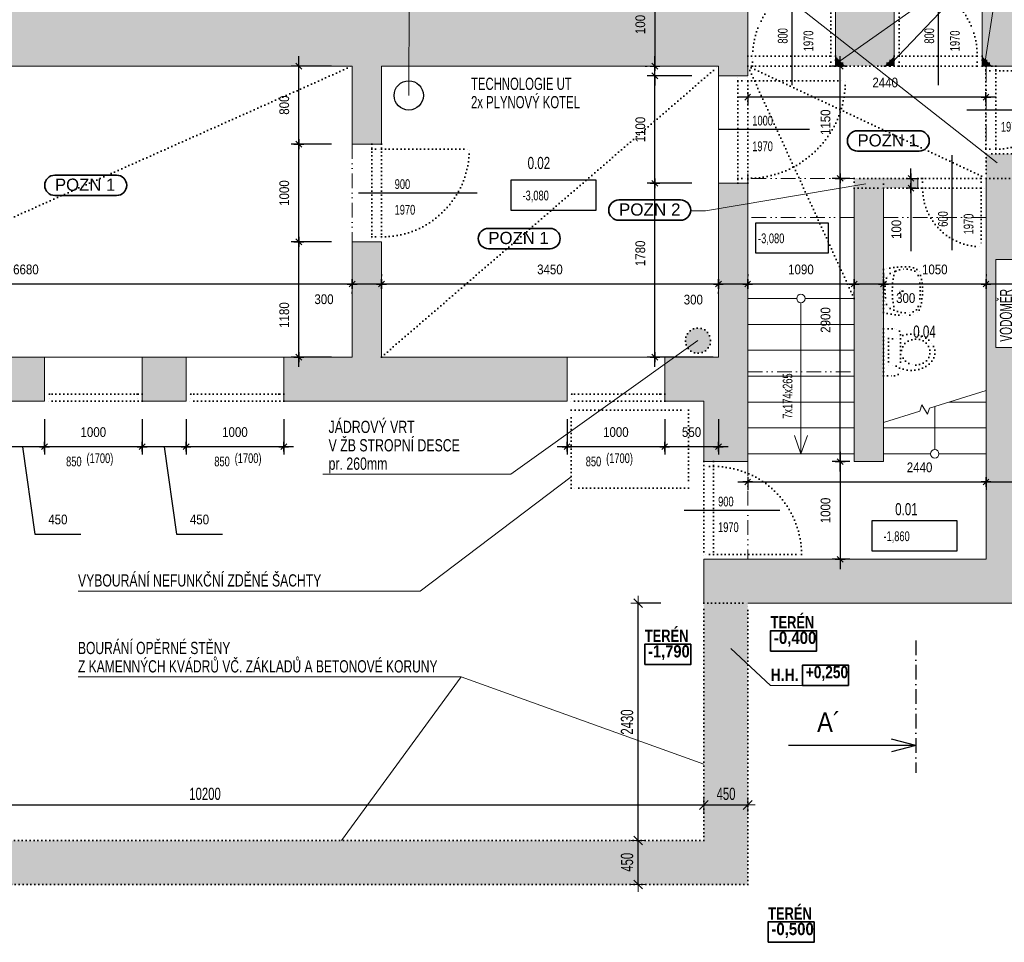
# Model space of a CAD drawing. Header units: millimetres. Extents: x -17938 to 23607, y -64074 to -44432.
# Tile 2 of 6: x -8232 to 1849, y -63138 to -53692. Entities that reach past the tile are written whole.
import ezdxf

# ---------------------------------------------------------------- set-up
doc = ezdxf.new("R2010")
doc.units = ezdxf.units.MM
doc.header["$PDMODE"] = 65
for name, pattern in [('Cerchovana_1', [250, 150, -50, 0, -50]), ('JIS_08_37', [50, 0, -50]), ('JIS_09_15', [300, 150, -50, 0, -50, 0, -50]), ('Teckovana 0.5x_2', [40, 0, -40])]:
    doc.linetypes.add(name, pattern=pattern)
for name, color, linetype, lineweight in [('XR$1$FILING_1', 7, 'Continuous', 25), ('XR$2$1.PP - STÁVAJÍCÍ STAV_1', 7, 'Continuous', 25), ('XR$3$KOTY_1', 7, 'Continuous', 25), ('XR$4$1.PP - BOURÁNÍ_1', 7, 'Continuous', 25)]:
    doc.layers.add(name, color=color, linetype=linetype, lineweight=lineweight)
doc.styles.add('ARIAL', font='ARIAL.TTF')
doc.styles.add('ARIALNARROW', font='ARIALN.TTF')
doc.dimstyles.new('DIMSTYLE_3', dxfattribs={"dimtxt": 125, "dimasz": 150, "dimexe": 0, "dimexo": 0, "dimgap": 62.5, "dimtad": 2, "dimdec": 0, "dimrnd": 5, "dimzin": 12, "dimdsep": 46, "dimtxsty": 'ARIALNARROW', "dimblk1": 'ALL_ML_STRICH', "dimblk2": 'ALL_ML_STRICH', "dimsah": 1, "dimcen": 0, "dimclrd": 6, "dimclre": 6, "dimclrt": 6, "dimadec": 0, "dimazin": 0, "dimtfac": 1, "dimtdec": 0, "dimtix": 1, "dimtmove": 2, "dimatfit": 3, "dimfxl": 0, "dimtzin": 0, "dimlwd": 0, "dimlwe": 18, "dimarcsym": 0})

# ---------------------------------------------------------------- blocks, each defined once
blk = doc.blocks.new('NSY140')
at = {"color": 0, "linetype": 'ByBlock', "lineweight": -2}
for p, q in [((-25, 0), (25, 0)), ((-15, -15), (15, 15)), ((0, -25), (0, 25))]:
    blk.add_line(p, q, dxfattribs=at)
blk = doc.blocks.new('ALL_ML_STRICH')
at = {"color": 0, "linetype": 'ByBlock', "lineweight": -2}
for p, q in [((-1, 0), (0.5, 0)), ((-0.3, -0.3), (0.3, 0.3)), ((0, -0.5), (0, 0.5))]:
    blk.add_line(p, q, dxfattribs=at)
blk = doc.blocks.new('*D11')
at = {"layer": 'DEFPOINTS', "color": 6, "linetype": 'Continuous', "lineweight": 18}
for p in [(-11428, -61732), (-11428, -62097), (-1228, -62097)]:
    blk.add_point(p, dxfattribs=at)
at = {"layer": 'XR$4$1.PP - BOURÁNÍ_1', "color": 6, "linetype": 'Continuous', "lineweight": -2}
for p, q in [((-11428, -61911), (-11428, -61732)), ((-11428, -61732), (-1228, -61732)), ((-1228, -61732), (-1228, -61732))]:
    blk.add_line(p, q, dxfattribs=at)
at = {"layer": 'XR$4$1.PP - BOURÁNÍ_1', "color": 6, "linetype": 'Continuous', "lineweight": 18, "xscale": 150, "yscale": 150, "zscale": 150, "rotation": 180}
blk.add_blockref('ALL_ML_STRICH', (-11428, -61732), dxfattribs=at)
at = {"layer": 'XR$4$1.PP - BOURÁNÍ_1', "color": 6, "linetype": 'Continuous', "lineweight": 18, "xscale": 150, "yscale": 150, "zscale": 150}
blk.add_blockref('ALL_ML_STRICH', (-1228, -61732), dxfattribs=at)
at = {"layer": 'XR$4$1.PP - BOURÁNÍ_1', "color": 6, "linetype": 'Continuous', "lineweight": 18, "insert": (-6334, -61619), "char_height": 125, "width": 507.14, "attachment_point": 5, "style": 'ARIALNARROW'}
blk.add_mtext('\\W0.81;\\A1;{10200}', dxfattribs=at)
blk = doc.blocks.new('*D12')
at = {"layer": 'DEFPOINTS', "color": 6, "linetype": 'Continuous', "lineweight": 18}
for p in [(-1228, -61732), (-778, -61715), (-1228, -62097)]:
    blk.add_point(p, dxfattribs=at)
at = {"layer": 'XR$4$1.PP - BOURÁNÍ_1', "color": 6, "linetype": 'Continuous', "lineweight": -2}
for p, q in [((-1228, -61732), (-1228, -61732)), ((-1228, -61732), (-778, -61732)), ((-778, -61732), (-778, -61732))]:
    blk.add_line(p, q, dxfattribs=at)
at = {"layer": 'XR$4$1.PP - BOURÁNÍ_1', "color": 6, "linetype": 'Continuous', "lineweight": 18, "xscale": 150, "yscale": 150, "zscale": 150, "rotation": 180}
blk.add_blockref('ALL_ML_STRICH', (-1228, -61732), dxfattribs=at)
at = {"layer": 'XR$4$1.PP - BOURÁNÍ_1', "color": 6, "linetype": 'Continuous', "lineweight": 18, "xscale": 150, "yscale": 150, "zscale": 150}
blk.add_blockref('ALL_ML_STRICH', (-778, -61732), dxfattribs=at)
at = {"layer": 'XR$4$1.PP - BOURÁNÍ_1', "color": 6, "linetype": 'Continuous', "lineweight": 18, "insert": (-1000, -61619), "char_height": 125, "width": 304.29, "attachment_point": 5, "style": 'ARIALNARROW'}
blk.add_mtext('\\W0.81;\\A1;{450}', dxfattribs=at)
blk = doc.blocks.new('*D13')
at = {"layer": 'DEFPOINTS', "color": 6, "linetype": 'Continuous', "lineweight": 18}
for p in [(-1228, -62097), (-1900, -62547), (-778, -62547)]:
    blk.add_point(p, dxfattribs=at)
at = {"layer": 'XR$4$1.PP - BOURÁNÍ_1', "color": 6, "linetype": 'Continuous', "lineweight": -2}
for p, q in [((-1900, -62097), (-1900, -62097)), ((-1900, -62547), (-1900, -62097)), ((-1900, -62547), (-1900, -62547))]:
    blk.add_line(p, q, dxfattribs=at)
at = {"layer": 'XR$4$1.PP - BOURÁNÍ_1', "color": 6, "linetype": 'Continuous', "lineweight": 18, "xscale": 150, "yscale": 150, "zscale": 150}
for p, rotation in [((-1900, -62097), 90), ((-1900, -62547), 270)]:
    blk.add_blockref('ALL_ML_STRICH', p, dxfattribs=dict(at, rotation=rotation))
at = {"layer": 'XR$4$1.PP - BOURÁNÍ_1', "color": 6, "linetype": 'Continuous', "lineweight": 18, "insert": (-2013, -62319), "char_height": 125, "width": 304.29, "attachment_point": 5, "rotation": 90, "style": 'ARIALNARROW'}
blk.add_mtext('\\W0.81;\\A1;{450}', dxfattribs=at)
blk = doc.blocks.new('*D14')
at = {"layer": 'DEFPOINTS', "color": 6, "linetype": 'Continuous', "lineweight": 18}
for p in [(-1228, -59667), (-1900, -62097), (-1228, -62097)]:
    blk.add_point(p, dxfattribs=at)
at = {"layer": 'XR$4$1.PP - BOURÁNÍ_1', "color": 6, "linetype": 'Continuous', "lineweight": -2}
for p, q in [((-1669, -59667), (-1900, -59667)), ((-1900, -62097), (-1900, -59667)), ((-1900, -62097), (-1900, -62097))]:
    blk.add_line(p, q, dxfattribs=at)
at = {"layer": 'XR$4$1.PP - BOURÁNÍ_1', "color": 6, "linetype": 'Continuous', "lineweight": 18, "xscale": 150, "yscale": 150, "zscale": 150}
for p, rotation in [((-1900, -59667), 90), ((-1900, -62097), 270)]:
    blk.add_blockref('ALL_ML_STRICH', p, dxfattribs=dict(at, rotation=rotation))
at = {"layer": 'XR$4$1.PP - BOURÁNÍ_1', "color": 6, "linetype": 'Continuous', "lineweight": 18, "insert": (-2013, -60883), "char_height": 125, "width": 405.71, "attachment_point": 5, "rotation": 90, "style": 'ARIALNARROW'}
blk.add_mtext('\\W0.81;\\A1;{2430}', dxfattribs=at)

msp = doc.modelspace()

# ---------------------------------------------------------------- hatches: boundary and pattern name
at = {"layer": 'XR$1$FILING_1', "linetype": 'Continuous', "lineweight": 50}
msp.add_hatch(color=254, dxfattribs=at).paths.add_polyline_path([(-2052.8, -47606.7), (-2022.8, -47606.7), (-2022.8, -47156.7), (-2875.1, -47156.7), (-2875.1, -47606.7), (-2652.8, -47606.7), (-2652.8, -53566.7), (-11507.8, -53566.7), (-11507.8, -53172.2), (-11957.8, -53172.2), (-11957.8, -57146.7), (-12335.6, -57146.7), (-12335.6, -57596.7), (-10877.8, -57596.7), (-10877.8, -57146.7), (-11507.8, -57146.7), (-11507.8, -54166.7), (-4827.8, -54166.7), (-4827.8, -54966.7), (-4527.8, -54966.7), (-4527.8, -54166.7), (-1077.8, -54166.7), (-1077.8, -54266.7), (-777.8, -54266.7), (-777.8, -53566.7), (-1357.8, -53566.7), (-1357.8, -52966.7), (-2052.8, -52966.7)])
at = {"layer": 'XR$1$FILING_1', "linetype": 'Teckovana 0.5x_2', "lineweight": 50}
for points in [[(2132.2, -53716.7), (3032.2, -53716.7), (3032.2, -54166.7), (8352.2, -54166.7), (8352.2, -57146.7), (8052.2, -57146.7), (8052.2, -57596.7), (9169, -57596.7), (9169, -57146.7), (8802.2, -57146.7), (8802.2, -54166.7), (9090.1, -54166.7), (9090.1, -53566.7), (6577.2, -53566.7), (6577.2, -47606.7), (6825.4, -47606.7), (6825.4, -47156.7), (5377.2, -47156.7), (5377.2, -47606.7), (5977.2, -47606.7), (5977.2, -53566.7), (1622.2, -53566.7), (1622.2, -54066.7), (1722.2, -54166.7), (2132.2, -54166.7)], [(122.2, -53566.7), (122.2, -54066.7), (222.2, -54166.7), (622.2, -54166.7), (722.2, -54066.7), (722.2, -53566.7)], [(3851.6, -59666.7), (3851.6, -59216.7), (1962.2, -59216.7), (1962.2, -57046.7), (1762.2, -57046.7), (1762.2, -56146.7), (1962.2, -56146.7), (1962.2, -55316.7), (1662.2, -55316.7), (1662.2, -59216.7), (-1227.8, -59216.7), (-1227.8, -59666.7)], [(-1077.8, -55366.7), (-1077.8, -57146.7), (-1627.8, -57146.7), (-1627.8, -57596.7), (-1227.8, -57596.7), (-1227.8, -58216.7), (-777.8, -58216.7), (-777.8, -55366.7)], [(-4527.8, -55966.7), (-4827.8, -55966.7), (-4827.8, -57146.7), (-5527.8, -57146.7), (-5527.8, -57596.7), (-3077.8, -57596.7), (-3077.8, -57146.7), (-4527.8, -57146.7)], [(-8427.8, -57596.7), (-7977.8, -57596.7), (-7977.8, -57146.7), (-8427.8, -57146.7)], [(-6977.8, -57596.7), (-6527.8, -57596.7), (-6527.8, -57146.7), (-6977.8, -57146.7)], [(-3077.8, -57596.7), (-2627.8, -57596.7), (-2627.8, -57146.7), (-3077.8, -57146.7)]]:
    msp.add_hatch(color=254, dxfattribs=at).paths.add_polyline_path(points)
at = {"layer": 'XR$1$FILING_1', "linetype": 'JIS_08_37', "lineweight": 50}
msp.add_hatch(color=254, dxfattribs=at).paths.add_polyline_path([(612.2, -58216.7), (612.2, -55416.7), (312.2, -55416.7), (312.2, -58216.7)])
at = {"layer": 'XR$4$1.PP - BOURÁNÍ_1', "linetype": 'Continuous', "lineweight": 35}
for points in [[(122.2, -54066.7), (122.2, -54166.7), (222.2, -54166.7)], [(622.2, -54166.7), (722.2, -54166.7), (722.2, -54066.7)], [(1722.2, -54166.7), (1622.2, -54066.7), (1622.2, -54166.7)], [(1662.2, -55066.7), (1662.2, -55316.7), (1962.2, -55316.7), (1962.2, -55066.7)], [(312.2, -55416.7), (612.2, -55416.7), (612.2, -55316.7), (312.2, -55316.7)], [(962.2, -55316.7), (612.2, -55316.7), (612.2, -55416.7), (962.2, -55416.7)], [(-1204, -56878.8), (-1222.5, -56865.9), (-1242.9, -56856.4), (-1264.7, -56850.6), (-1287.1, -56848.6), (-1309.6, -56850.6), (-1331.4, -56856.4), (-1351.8, -56865.9), (-1370.2, -56878.8), (-1386.2, -56894.8), (-1399.1, -56913.2), (-1408.6, -56933.7), (-1414.5, -56955.4), (-1416.4, -56977.9), (-1414.5, -57000.3), (-1408.6, -57022.1), (-1399.1, -57042.5), (-1386.2, -57061), (-1370.2, -57076.9), (-1351.8, -57089.8), (-1331.4, -57099.4), (-1309.6, -57105.2), (-1287.1, -57107.2), (-1264.7, -57105.2), (-1242.9, -57099.4), (-1222.5, -57089.8), (-1204, -57076.9), (-1188.1, -57061), (-1175.2, -57042.5), (-1165.6, -57022.1), (-1159.8, -57000.3), (-1157.8, -56977.9), (-1159.8, -56955.4), (-1165.6, -56933.7), (-1175.2, -56913.2), (-1188.1, -56894.8)]]:
    msp.add_hatch(color=2, dxfattribs=at).paths.add_polyline_path(points)
at = {"layer": 'XR$4$1.PP - BOURÁNÍ_1', "linetype": 'Teckovana 0.5x_2', "lineweight": 50}
msp.add_hatch(color=2, dxfattribs=at).paths.add_polyline_path([(-1227.8, -62096.7), (-11427.8, -62096.7), (-11427.8, -62546.7), (-777.8, -62546.7), (-777.8, -59666.7), (-1227.8, -59666.7)])

# ---------------------------------------------------------------- linework, layer by layer
at = {"layer": 'XR$2$1.PP - STÁVAJÍCÍ STAV_1', "color": 7, "linetype": 'Teckovana 0.5x_2', "lineweight": 35}
for p, q in [((72.2, -54066.7), (72.2, -53266.7)), ((772.2, -54066.7), (772.2, -53266.7)), ((-777.8, -54066.7), (122.2, -54066.7)), ((-727.8, -54166.7), (-727.8, -54066.7)), ((72.2, -54166.7), (72.2, -54066.7)), ((722.2, -54066.7), (1622.2, -54066.7)), ((772.2, -54166.7), (772.2, -54066.7)), ((1572.2, -54166.7), (1572.2, -54066.7)), ((-777.8, -54166.7), (122.2, -54166.7)), ((72.2, -54166.7), (722.2, -54166.7)), ((722.2, -54166.7), (1622.2, -54166.7)), ((-877.8, -55366.7), (-877.8, -54266.7)), ((-877.8, -54316.7), (-777.8, -54316.7)), ((-777.8, -55366.7), (-777.8, -54266.7)), ((-777.8, -54316.7), (222.2, -54316.7)), ((-4627.8, -54966.7), (-4627.8, -55966.7)), ((-4627.8, -55016.7), (-4527.8, -55016.7)), ((-4527.8, -54966.7), (-4527.8, -55966.7)), ((-4527.8, -55016.7), (-3627.8, -55016.7)), ((-877.8, -55316.7), (-777.8, -55316.7)), ((612.2, -55316.7), (962.2, -55316.7)), ((962.2, -55316.7), (1662.2, -55316.7)), ((1012.2, -55316.7), (1012.2, -55416.7)), ((1612.2, -55316.7), (1612.2, -55416.7)), ((612.2, -55416.7), (962.2, -55416.7)), ((962.2, -55416.7), (1662.2, -55416.7)), ((1612.2, -55416.7), (1612.2, -56016.7)), ((-4627.8, -55916.7), (-4527.8, -55916.7)), ((612.2, -56249.1), (612.2, -56690.9)), ((679.3, -56648.7), (681.3, -56649.8)), ((879.9, -56694), (914.5, -56683.8)), ((612.2, -56857.3), (612.2, -57338.8)), ((699.7, -56857.3), (612.2, -56857.3)), ((664.4, -56955), (664.4, -57237.8)), ((726, -56857.3), (699.7, -56857.3)), ((787.3, -56918.6), (787.3, -57278.3)), ((612.2, -57338.8), (726.4, -57338.8))]:
    msp.add_line(p, q, dxfattribs=at)
at = {"layer": 'XR$2$1.PP - STÁVAJÍCÍ STAV_1', "color": 250, "linetype": 'Continuous', "lineweight": 18}
for p, q in [((-777.8, -54166.7), (-777.8, -53566.7)), ((122.2, -54166.7), (122.2, -53566.7)), ((722.2, -54166.7), (722.2, -53566.7)), ((1622.2, -54166.7), (1622.2, -53566.7)), ((-11507.8, -54166.7), (-4827.8, -54166.7)), ((-4827.8, -54966.7), (-4827.8, -54166.7)), ((-4527.8, -54166.7), (-1077.8, -54166.7)), ((-4527.8, -54966.7), (-4527.8, -54166.7)), ((-1077.8, -54266.7), (-1077.8, -54166.7)), ((-777.8, -54266.7), (-777.8, -54166.7)), ((1622.2, -54166.7), (2132.2, -54166.7)), ((-1077.8, -54266.7), (-777.8, -54266.7)), ((-4827.8, -54966.7), (-4527.8, -54966.7)), ((-1077.8, -57146.7), (-1077.8, -55266.7)), ((-777.8, -57146.7), (-777.8, -55266.7)), ((962.2, -55316.7), (962.2, -55416.7)), ((1662.2, -59216.7), (1662.2, -55316.7)), ((-1077.8, -55366.7), (-777.8, -55366.7)), ((312.2, -55416.7), (312.2, -58216.7)), ((612.2, -55416.7), (612.2, -58216.7)), ((-4827.8, -57146.7), (-4827.8, -55966.7)), ((-4827.8, -55966.7), (-4527.8, -55966.7)), ((-4527.8, -57146.7), (-4527.8, -55966.7)), ((1762.2, -57046.7), (1762.2, -56146.7)), ((1762.2, -56146.7), (1962.2, -56146.7)), ((1962.2, -57046.7), (1762.2, -57046.7)), ((-8427.8, -57146.7), (-7977.8, -57146.7)), ((-7977.8, -57146.7), (-7977.8, -57596.7)), ((-6977.8, -57146.7), (-6977.8, -57596.7)), ((-6977.8, -57146.7), (-6527.8, -57146.7)), ((-6527.8, -57146.7), (-6527.8, -57596.7)), ((-5527.8, -57146.7), (-5527.8, -57596.7)), ((-5527.8, -57146.7), (-4827.8, -57146.7)), ((-4527.8, -57146.7), (-3077.8, -57146.7)), ((-3077.8, -57146.7), (-2627.8, -57146.7)), ((-2627.8, -57596.7), (-2627.8, -57146.7)), ((-1627.8, -57596.7), (-1627.8, -57146.7)), ((-1627.8, -57146.7), (-1077.8, -57146.7)), ((-777.8, -58216.7), (-777.8, -57146.7)), ((-8427.8, -57596.7), (-7977.8, -57596.7)), ((-6977.8, -57596.7), (-6527.8, -57596.7)), ((-5527.8, -57596.7), (-3077.8, -57596.7)), ((-3077.8, -57596.7), (-2627.8, -57596.7)), ((-1627.8, -57596.7), (-1227.8, -57596.7)), ((-1227.8, -58216.7), (-1227.8, -57596.7)), ((-777.8, -58216.7), (-1227.8, -58216.7)), ((312.2, -58216.7), (612.2, -58216.7)), ((-1227.8, -59666.7), (-1227.8, -59216.7)), ((-777.8, -59216.7), (-1227.8, -59216.7)), ((-777.8, -59216.7), (1662.2, -59216.7)), ((-777.8, -59666.7), (3851.6, -59666.7))]:
    msp.add_line(p, q, dxfattribs=at)
at = {"layer": 'XR$2$1.PP - STÁVAJÍCÍ STAV_1', "color": 250, "linetype": 'JIS_09_15', "lineweight": 13}
for p, q in [((1662.2, -54166.7), (1662.2, -55066.7)), ((-4827.8, -54966.7), (-4827.8, -55966.7)), ((312.2, -55316.7), (-777.8, -55316.7)), ((312.2, -55716.7), (-777.8, -55716.7)), ((1662.2, -55716.7), (612.2, -55716.7)), ((-777.8, -57296.7), (312.2, -57296.7)), ((-777.8, -58216.7), (-777.8, -59216.7))]:
    msp.add_line(p, q, dxfattribs=at)
at = {"layer": 'XR$2$1.PP - STÁVAJÍCÍ STAV_1', "color": 250, "linetype": 'Continuous', "lineweight": 13}
for p, q in [((-1077.8, -55366.7), (-1077.8, -54266.7)), ((-276, -56546.7), (-777.8, -56546.7)), ((312.2, -56546.7), (-189.7, -56546.7)), ((-232.8, -56589.8), (-232.8, -58136.7)), ((312.2, -56811.7), (-777.8, -56811.7)), ((-6977.8, -57146.7), (-7977.8, -57146.7)), ((-5527.8, -57146.7), (-6527.8, -57146.7)), ((-1627.8, -57146.7), (-2627.8, -57146.7)), ((312.2, -57076.7), (-777.8, -57076.7)), ((312.2, -57341.7), (-777.8, -57341.7)), ((1084.1, -57668.8), (1662.2, -57489.4)), ((312.2, -57606.7), (-777.8, -57606.7)), ((985.3, -57699.5), (1004.4, -57636.5)), ((1004.4, -57636.5), (1062.8, -57731.7)), ((1137.2, -58093.5), (1137.2, -57652.3)), ((1662.2, -57606.7), (1284.3, -57606.7)), ((612.2, -57815.3), (985.3, -57699.5)), ((1062.8, -57731.7), (1084.1, -57668.8)), ((312.2, -57871.7), (-777.8, -57871.7)), ((-232.8, -58136.7), (-298.8, -57947.9)), ((-232.8, -58136.7), (-166.9, -57947.9)), ((1662.2, -57871.7), (612.2, -57871.7)), ((312.2, -58136.7), (-777.8, -58136.7)), ((1094, -58136.7), (612.2, -58136.7)), ((1662.2, -58136.7), (1180.3, -58136.7))]:
    msp.add_line(p, q, dxfattribs=at)
at = {"layer": 'XR$2$1.PP - STÁVAJÍCÍ STAV_1', "color": 7, "linetype": 'Continuous', "lineweight": 13}
for p, q in [((-1211.2, -55647.3), (432.6, -55371.1)), ((-1361.2, -55647.3), (-1211.2, -55647.3))]:
    msp.add_line(p, q, dxfattribs=at)
at = {"layer": 'XR$2$1.PP - STÁVAJÍCÍ STAV_1', "color": 6, "linetype": 'Cerchovana_1', "lineweight": 25}
msp.add_line((944.7, -60048), (944.7, -61403.9), dxfattribs=at)
at = {"layer": 'XR$2$1.PP - STÁVAJÍCÍ STAV_1', "color": 6, "linetype": 'Continuous', "lineweight": 25}
for q in [(695.5, -61057.5), (-359.9, -61123.5), (695.5, -61189.5)]:
    msp.add_line((944.7, -61123.5), q, dxfattribs=at)
at = {"layer": 'XR$2$1.PP - STÁVAJÍCÍ STAV_1', "color": 7, "linetype": 'Teckovana 0.5x_2', "lineweight": 35}
for radius in [18.4, 12.5]:
    msp.add_circle((791.2, -56470), radius, dxfattribs=at)
at = {"layer": 'XR$2$1.PP - STÁVAJÍCÍ STAV_1', "color": 250, "linetype": 'Continuous', "lineweight": 13}
for centre in [(-232.8, -56546.7), (1137.2, -58136.7)]:
    msp.add_circle(centre, 43.2, dxfattribs=at)
at = {"layer": 'XR$2$1.PP - STÁVAJÍCÍ STAV_1', "color": 7, "linetype": 'Teckovana 0.5x_2', "lineweight": 35}
for centre, radius, start, end in [((72.2, -54066.7), 800, 90, 180), ((772.2, -54066.7), 800, 0, 90), ((-777.8, -54316.7), 1000, 270, 0), ((-4527.8, -55016.7), 900, 270, 0), ((1612.2, -55416.7), 600, 180, 270), ((835.1, -57136.1), 914.6, 87.34219, 104.1121), ((841.1, -56455.8), 211.3, 64.37714, 107.51239), ((823.4, -56500.9), 283.6, 62.30968, 79.00226), ((944.9, -56284.3), 36, 18.34231, 73.3538), ((1209.7, -56468.5), 582.4, 167.21835, 193.985), ((713.5, -56356.6), 73.8, 115.88362, 166.66341), ((917.1, -56774.7), 538.8, 105.01307, 115.95513), ((1508.3, -56469.5), 806.2, 165.71301, 194.28699), ((911.3, -56315.3), 54.3, 2.91431, 67.07001), ((453.1, -56469.8), 536.1, 342.93741, 17.06259), ((399.1, -56470), 612.6, 341.23415, 18.76585), ((712.3, -56584.6), 72.1, 199.99402, 242.81779), ((858.6, -56322), 372.7, 241.59292, 273.28475), ((898.7, -56618.2), 67.5, 283.61054, 352.40729), ((828.9, -55840), 878.1, 255.70964, 273.5342), ((823.5, -56439.1), 283.6, 282.12319, 297.69073), ((945, -56655.8), 36, 286.62386, 341.68089), ((698.2, -56821), 138.3, 255.84774, 294.95759), ((726, -56918.6), 61.3, 360, 90.00159), ((698.2, -57371.8), 138.3, 55.29268, 104.15227), ((726, -57277.5), 61.3, 270, 360)]:
    msp.add_arc(centre, radius, start, end, dxfattribs=at)
for centre, major_axis, ratio, start_param, end_param in [((896.3, -57097.3), (242.1, 0), 0.7638889, 4.1967079, 8.4694587), ((942.7, -57095.3), (146.2, 0), 0.9090909, 4.712389, 10.995574)]:
    msp.add_ellipse(centre, major_axis=major_axis, ratio=ratio, start_param=start_param, end_param=end_param, dxfattribs=at)
at = {"layer": 'XR$3$KOTY_1', "color": 96, "linetype": 'Continuous', "lineweight": 25}
for p, q in [((-327.8, -53082.1), (-327.8, -54363)), ((1172.2, -53082.1), (1172.2, -54363)), ((-1727.9, -53518.5), (-1727.9, -54166.7)), ((-5373.3, -55066.7), (-5373.3, -54066.7)), ((-1727.9, -54166.7), (-1727.9, -54066.7)), ((168.3, -55416.7), (168.3, -54066.7)), ((-5040.8, -54166.7), (-5453.3, -54166.7)), ((-1827.9, -54166.7), (-1807.9, -54166.7)), ((-1727.9, -54266.7), (-1727.9, -54166.7)), ((-1727.9, -54266.7), (-1727.9, -54166.7)), ((-1727.9, -55466.7), (-1727.9, -54166.7)), ((188.3, -54166.7), (88.3, -54166.7)), ((-1350, -54266.7), (-1807.9, -54266.7)), ((-1350, -54266.7), (-1807.9, -54266.7)), ((-1727.9, -54266.7), (-1727.9, -54366.7)), ((1761.7, -54484.7), (-877.8, -54484.7)), ((-777.8, -54517.9), (-777.8, -54564.7)), ((1661.7, -54517.9), (1661.7, -54564.7)), ((2746.3, -54616.7), (1465.4, -54616.7)), ((-146.1, -54816.7), (-1080.2, -54816.7)), ((-5373.3, -56066.7), (-5373.3, -54866.7)), ((-5040.8, -54966.7), (-5453.3, -54966.7)), ((-5040.8, -54966.7), (-5453.3, -54966.7)), ((1312.2, -55079.2), (1312.2, -56052.8)), ((1312.2, -55135.4), (1312.2, -55134.2)), ((1662.2, -55135.4), (1662.2, -55134.2)), ((168.3, -58316.7), (168.3, -55216.7)), ((893.6, -55316.7), (893.6, -55216.7)), ((-3198.3, -55331.9), (-2333, -55331.9)), ((-3198.3, -55645.1), (-3198.3, -55331.9)), ((-2333, -55331.9), (-2333, -55645.1)), ((-1727.9, -57246.7), (-1727.9, -55266.7)), ((269.2, -55316.7), (88.3, -55316.7)), ((269.2, -55316.7), (88.3, -55316.7)), ((887.2, -55316.7), (973.6, -55316.7)), ((893.6, -55316.7), (893.6, -55416.7)), ((-1350, -55366.7), (-1807.9, -55366.7)), ((-1350, -55366.7), (-1807.9, -55366.7)), ((887.2, -55416.7), (973.6, -55416.7)), ((893.6, -55416.7), (893.6, -56061.4)), ((-3549.2, -55466.7), (-4763.7, -55466.7)), ((-2333, -55645.1), (-3198.3, -55645.1)), ((-696, -55770.7), (45.6, -55770.7)), ((-696, -56083.9), (-696, -55770.7)), ((45.6, -55770.7), (45.6, -56083.9)), ((-5373.3, -57246.7), (-5373.3, -55866.7)), ((-5040.8, -55966.7), (-5453.3, -55966.7)), ((-5040.8, -55966.7), (-5453.3, -55966.7)), ((45.6, -56083.9), (-696, -56083.9)), ((-4527.8, -56298.6), (-4527.8, -56318.6)), ((-4527.8, -56298.6), (-4527.8, -56318.6)), ((-777.8, -56298.6), (-777.8, -56318.6)), ((-777.8, -56298.6), (-777.8, -56318.6)), ((612.2, -56298.6), (612.2, -56318.6)), ((612.2, -56298.6), (612.2, -56318.6)), ((1662.2, -56298.6), (1662.2, -56318.6)), ((1662.2, -56298.6), (1662.2, -56318.6)), ((-4727.8, -56398.6), (-11607.8, -56398.6)), ((-4427.8, -56398.6), (-4927.8, -56398.6)), ((-977.8, -56398.6), (-4627.8, -56398.6)), ((-677.8, -56398.6), (-1177.8, -56398.6)), ((412.2, -56398.6), (-877.8, -56398.6)), ((712.2, -56398.6), (212.2, -56398.6)), ((1762.2, -56398.6), (512.2, -56398.6)), ((2062.2, -56398.6), (1562.2, -56398.6)), ((-4827.8, -56498.6), (-4827.8, -56478.6)), ((-4827.8, -56498.6), (-4827.8, -56478.6)), ((-1077.8, -56498.6), (-1077.8, -56478.6)), ((-1077.8, -56498.6), (-1077.8, -56478.6)), ((312.2, -56498.6), (312.2, -56478.6)), ((312.2, -56498.6), (312.2, -56478.6)), ((-5040.8, -57146.7), (-5453.3, -57146.7)), ((-1132.1, -57146.7), (-1807.9, -57146.7)), ((-7977.8, -57783.1), (-7977.8, -58143.9)), ((-7977.8, -57783.1), (-7977.8, -58143.9)), ((-6977.8, -57783.1), (-6977.8, -58143.9)), ((-6977.8, -57783.1), (-6977.8, -58143.9)), ((-6527.8, -57783.1), (-6527.8, -58143.9)), ((-6527.8, -57783.1), (-6527.8, -58143.9)), ((-5527.8, -57783.1), (-5527.8, -58143.9)), ((-5527.8, -57783.1), (-5527.8, -58143.9)), ((-2627.8, -57783.1), (-2627.8, -58143.9)), ((-2627.8, -57783.1), (-2627.8, -58143.9)), ((-1627.8, -57783.1), (-1627.8, -58143.9)), ((-1627.8, -57783.1), (-1627.8, -58143.9)), ((-1077.8, -57783.1), (-1077.8, -58143.9)), ((-7877.8, -58063.9), (-8527.8, -58063.9)), ((-8202.8, -58063.9), (-8075.3, -58958.9)), ((-6877.8, -58063.9), (-8077.8, -58063.9)), ((-6427.8, -58063.9), (-7077.8, -58063.9)), ((-6752.8, -58063.9), (-6625.3, -58958.9)), ((-5427.8, -58063.9), (-6627.8, -58063.9)), ((-1527.8, -58063.9), (-2727.8, -58063.9)), ((-977.8, -58063.9), (-1727.8, -58063.9)), ((168.3, -58116.7), (168.3, -59316.7)), ((269.2, -58216.7), (88.3, -58216.7)), ((269.2, -58216.7), (88.3, -58216.7)), ((-877.8, -58425), (1762.2, -58425)), ((-777.8, -58437.5), (-777.8, -58505)), ((1562.2, -58425), (2062.2, -58425)), ((1662.2, -58437.5), (1662.2, -58505)), ((1662.2, -58437.5), (1662.2, -58505)), ((-448.4, -58716.7), (-1430.2, -58716.7)), ((496.7, -58820.9), (1361.9, -58820.9)), ((496.7, -59134.1), (496.7, -58820.9)), ((1361.9, -58820.9), (1361.9, -59134.1)), ((-8075.3, -58958.9), (-7606.2, -58958.9)), ((-6625.3, -58958.9), (-6156.2, -58958.9)), ((1361.9, -59134.1), (496.7, -59134.1)), ((269.2, -59216.7), (88.3, -59216.7))]:
    msp.add_line(p, q, dxfattribs=at)
at = {"layer": 'XR$4$1.PP - BOURÁNÍ_1', "color": 7, "linetype": 'Continuous', "lineweight": 13}
for p, q in [((-3075.1, -51343.5), (1774.6, -55155.7)), ((1836.2, -52935.9), (168.3, -54112.8)), ((1836.2, -52935.9), (690.2, -54139.1)), ((1652.2, -54116.7), (1836.2, -52935.9)), ((-4242.1, -53249.4), (-4248.3, -54467.2)), ((-3204.6, -58344.3), (-1287.1, -56977.9)), ((-5128.3, -58344.3), (-3204.6, -58344.3)), ((-4132.2, -59542.9), (-2584.4, -58372.4)), ((-7634.3, -59542.9), (-4132.2, -59542.9)), ((-543.2, -60508.3), (-952.2, -60130.4)), ((-7634.3, -60420.4), (-3711, -60420.4)), ((-3711, -60420.4), (-4937.8, -62096.7)), ((-3711, -60420.4), (-1227.8, -61313.3)), ((253.5, -60508.3), (-543.2, -60508.3))]:
    msp.add_line(p, q, dxfattribs=at)
at = {"layer": 'XR$4$1.PP - BOURÁNÍ_1', "color": 7, "linetype": 'Teckovana 0.5x_2', "lineweight": 35}
for p, q in [((122.2, -54066.7), (122.2, -54166.7)), ((222.2, -54166.7), (122.2, -54066.7)), ((622.2, -54166.7), (722.2, -54066.7)), ((722.2, -54066.7), (722.2, -54166.7)), ((1622.2, -54066.7), (1622.2, -54166.7)), ((1722.2, -54166.7), (1622.2, -54066.7)), ((-11507.8, -57146.7), (-4827.8, -54166.7)), ((-4527.8, -57146.7), (-1077.8, -54166.7)), ((312.2, -56546.7), (-777.8, -54166.7)), ((-777.8, -54166.7), (1662.2, -55316.7)), ((122.2, -54166.7), (222.2, -54166.7)), ((722.2, -54166.7), (622.2, -54166.7)), ((1622.2, -54166.7), (1722.2, -54166.7)), ((1661.7, -54166.7), (1661.7, -55066.7)), ((1661.7, -54216.7), (1761.7, -54216.7)), ((1761.7, -54166.7), (1761.7, -55066.7)), ((1761.7, -54216.7), (2561.7, -54216.7)), ((1661.7, -55016.7), (1761.7, -55016.7)), ((1961.7, -55066.7), (1661.7, -55066.7)), ((1661.7, -55066.7), (1662.2, -55316.7)), ((612.2, -55316.7), (312.2, -55316.7)), ((312.2, -55316.7), (312.2, -55416.7)), ((612.2, -55416.7), (612.2, -55316.7)), ((1662.2, -55316.7), (1962.2, -55316.7)), ((312.2, -55416.7), (612.2, -55416.7)), ((-6977.8, -57526.7), (-7977.8, -57526.7)), ((-7927.8, -57526.7), (-7927.8, -57596.7)), ((-7027.8, -57526.7), (-7027.8, -57596.7)), ((-5527.8, -57526.7), (-6527.8, -57526.7)), ((-6477.8, -57526.7), (-6477.8, -57596.7)), ((-5577.8, -57526.7), (-5577.8, -57596.7)), ((-1627.8, -57526.7), (-2627.8, -57526.7)), ((-2577.8, -57526.7), (-2577.8, -57596.7)), ((-1677.8, -57526.7), (-1677.8, -57596.7)), ((-6977.8, -57596.7), (-7977.8, -57596.7)), ((-5527.8, -57596.7), (-6527.8, -57596.7)), ((-1627.8, -57596.7), (-2627.8, -57596.7)), ((-2584.4, -57689.8), (-1384.4, -57689.8)), ((-2584.4, -58489.8), (-2584.4, -57689.8)), ((-1384.4, -57689.8), (-1384.4, -58489.8)), ((-1227.8, -58216.7), (-1227.8, -59216.7)), ((-1127.8, -58266.7), (-1227.8, -58266.7)), ((-1127.8, -58216.7), (-1127.8, -59216.7)), ((-1384.4, -58489.8), (-2584.4, -58489.8)), ((-1127.8, -59166.7), (-1227.8, -59166.7)), ((-1127.8, -59166.7), (-227.8, -59166.7)), ((-1227.8, -62096.7), (-1227.8, -59666.7)), ((-1227.8, -59666.7), (-777.8, -59666.7)), ((-777.8, -62546.7), (-777.8, -59666.7)), ((-1227.8, -62096.7), (-11427.8, -62096.7)), ((-777.8, -62546.7), (-11427.8, -62546.7))]:
    msp.add_line(p, q, dxfattribs=at)
at = {"layer": 'XR$4$1.PP - BOURÁNÍ_1', "color": 7, "linetype": 'Continuous', "lineweight": 35}
for p, q in [((977.1, -54828.9), (346.4, -54828.9)), ((977.1, -55037.3), (346.4, -55037.3)), ((-7240, -55283.3), (-7870.7, -55283.3)), ((-7240, -55491.7), (-7870.7, -55491.7)), ((-1465.9, -55537.2), (-2096.7, -55537.2)), ((-1465.9, -55745.6), (-2096.7, -55745.6)), ((-2802.1, -55828.2), (-3432.8, -55828.2)), ((-2802.1, -56036.5), (-3432.8, -56036.5))]:
    msp.add_line(p, q, dxfattribs=at)
for points in [[(-543, -60157.1), (-73, -60157.1), (-73, -59948.8), (-543, -59948.8), (-543, -60157.1)], [(-1831.4, -60295.4), (-1361.4, -60295.4), (-1361.4, -60087), (-1831.4, -60087), (-1831.4, -60295.4)], [(-216.5, -60508.3), (253.5, -60508.3), (253.5, -60300), (-216.5, -60300), (-216.5, -60508.3)], [(-568.9, -63138.5), (-98.9, -63138.5), (-98.9, -62930.2), (-568.9, -62930.2), (-568.9, -63138.5)]]:
    msp.add_lwpolyline(points, dxfattribs=at)
at = {"layer": 'XR$4$1.PP - BOURÁNÍ_1', "color": 7, "linetype": 'Continuous', "lineweight": 25}
msp.add_circle((-4248.3, -54467.2), 150, dxfattribs=at)
at = {"layer": 'XR$4$1.PP - BOURÁNÍ_1', "color": 7, "linetype": 'Teckovana 0.5x_2', "lineweight": 35}
msp.add_circle((-1287.1, -56977.9), 129.3, dxfattribs=at)
for centre, radius, start, end in [((1761.7, -54216.7), 800, 270, 0), ((-1127.8, -59166.7), 900, 0, 90)]:
    msp.add_arc(centre, radius, start, end, dxfattribs=at)
at = {"layer": 'XR$4$1.PP - BOURÁNÍ_1', "color": 7, "linetype": 'Continuous', "lineweight": 35}
for centre, start, end in [((346.4, -54933.1), 90, 270), ((977.1, -54933.1), 270, 90), ((-7870.7, -55387.5), 90, 270), ((-7240, -55387.5), 270, 90), ((-2096.7, -55641.4), 90, 270), ((-1465.9, -55641.4), 270, 90), ((-3432.8, -55932.4), 90, 270), ((-2802.1, -55932.4), 270, 90)]:
    msp.add_arc(centre, 104.2, start, end, dxfattribs=at)

# ---------------------------------------------------------------- block references
at = {"layer": 'XR$3$KOTY_1', "color": 96, "linetype": 'Continuous', "lineweight": 25, "xscale": 1.999999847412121, "yscale": 1.999999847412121, "zscale": 1.999999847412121}
for p, rotation in [((-5373.3, -54166.7), 90), ((-1727.9, -54166.7), 270), ((168.3, -54166.7), 90), ((-1727.9, -54266.7), 90), ((-1727.9, -54266.7), 90), ((-777.8, -54484.7), 180), ((-5373.3, -54966.7), 270), ((-5373.3, -54966.7), 90), ((-1727.9, -55366.7), 270), ((-1727.9, -55366.7), 90), ((168.3, -55316.7), 270), ((168.3, -55316.7), 90), ((893.6, -55316.7), 270), ((893.6, -55416.7), 90), ((-5373.3, -55966.7), 270), ((-5373.3, -55966.7), 90), ((-4827.8, -56398.6), 180), ((-4527.8, -56398.6), 180), ((-1077.8, -56398.6), 180), ((-777.8, -56398.6), 180), ((312.2, -56398.6), 180), ((612.2, -56398.6), 180), ((1662.2, -56398.6), 180), ((-5373.3, -57146.7), 270), ((-1727.9, -57146.7), 270), ((-7977.8, -58063.9), 180), ((-6977.8, -58063.9), 180), ((-6527.8, -58063.9), 180), ((-5527.8, -58063.9), 180), ((-2627.8, -58063.9), 180), ((-1627.8, -58063.9), 180), ((168.3, -58216.7), 270), ((168.3, -58216.7), 90), ((-777.8, -58425), 180), ((1662.2, -58425), 180), ((168.3, -59216.7), 270)]:
    msp.add_blockref('NSY140', p, dxfattribs=dict(at, rotation=rotation))
for p in [(1661.7, -54484.7), (-4827.8, -56398.6), (-4527.8, -56398.6), (-1077.8, -56398.6), (-777.8, -56398.6), (312.2, -56398.6), (612.2, -56398.6), (1662.2, -56398.6), (-7977.8, -58063.9), (-6977.8, -58063.9), (-6527.8, -58063.9), (-5527.8, -58063.9), (-2627.8, -58063.9), (-1627.8, -58063.9), (-1077.8, -58063.9), (1662.2, -58425)]:
    msp.add_blockref('NSY140', p, dxfattribs=at)

# ---------------------------------------------------------------- texts
at = {"layer": 'XR$2$1.PP - STÁVAJÍCÍ STAV_1', "color": 250, "linetype": 'Continuous', "lineweight": 25, "char_height": 125, "attachment_point": 7}
for s, insert, width in [('\\W0.71;0.02', (-3031.4, -55223.1), 347.332), ('\\W0.71;0.04', (916.5, -56949.8), 347.332), ('\\W0.71;0.01', (731.6, -58767.8), 332.893)]:
    msp.add_mtext(s, dxfattribs=dict(at, insert=insert, width=width))
at = {"layer": 'XR$2$1.PP - STÁVAJÍCÍ STAV_1', "color": 6, "linetype": 'Continuous', "lineweight": 35, "insert": (-67, -60783.6), "char_height": 200, "width": 328.528, "attachment_point": 1, "style": 'ARIAL'}
msp.add_mtext('\\W0.86;A´', dxfattribs=at)
at = {"layer": 'XR$3$KOTY_1', "color": 96, "linetype": 'Continuous', "lineweight": 18, "char_height": 100, "rotation": 90}
for s, insert, width, attachment_point in [('\\W0.88;100', (-1877.1, -53740.8), 260.699, 5), ('\\W0.71;800', (-368, -53936.7), 220.11, 7), ('\\W0.71;1970', (-105.3, -54014.5), 277.865, 7), ('\\W0.71;800', (1132, -53936.7), 220.11, 7), ('\\W0.71;1970', (1394.7, -54014.5), 277.865, 7), ('\\W0.88;800', (-5522.5, -54566.7), 275.138, 5), ('\\W0.88;1150', (19.1, -54741.7), 332.893, 5), ('\\W0.88;1100', (-1877.1, -54816.7), 332.893, 5), ('\\W0.88;1000', (-5522.5, -55466.7), 347.332, 5), ('\\W0.88;100', (744.4, -55839.1), 260.699, 5), ('\\W0.71;600', (1272, -55811.7), 220.11, 7), ('\\W0.71;1970', (1534.7, -55889.5), 277.865, 7), ('\\W0.88;1780', (-1877.1, -56084.3), 347.332, 5), ('\\W0.88;1180', (-5522.5, -56715.8), 332.893, 5), ('\\W0.88;2900', (19.1, -56766.7), 361.77, 5), ('\\W0.71;7x174x265', (-318.2, -57777.9), 624.396, 7), ('\\W0.88;1000', (19.1, -58716.7), 347.332, 5)]:
    msp.add_mtext(s, dxfattribs=dict(at, insert=insert, width=width, attachment_point=attachment_point))
at = {"layer": 'XR$3$KOTY_1', "color": 96, "linetype": 'Continuous', "lineweight": 18, "char_height": 100}
for s, insert, width, attachment_point in [('\\W0.88;2440', (629.7, -54335.5), 361.77, 5), ('\\W0.71;1000', (-730.7, -54776.6), 277.865, 7), ('\\W0.71;1970', (1813.9, -54839.3), 277.865, 7), ('\\W0.71;1970', (-731.6, -55039.3), 277.865, 7), ('\\W0.71;900', (-4392.1, -55426.6), 220.11, 7), ('\\W0.71;-3,080', (-3083.5, -55560.4), 404.927, 7), ('\\W0.71;1970', (-4393.1, -55689.3), 277.865, 7), ('\\W0.71;-3,080', (-671.9, -55999.1), 404.927, 7), ('\\W0.88;6680', (-8167.8, -56249.4), 361.77, 5), ('\\W0.88;3450', (-2802.8, -56249.4), 361.77, 5), ('\\W0.88;1090', (-232.8, -56249.4), 347.332, 5), ('\\W0.88;1050', (1137.2, -56249.4), 347.332, 5), ('\\W0.88;300', (-5116.1, -56554.4), 275.138, 5), ('\\W0.88;300', (-1334.9, -56558.2), 275.138, 5), ('\\W0.88;300', (839.8, -56542.6), 275.138, 5), ('\\W0.88;1000', (-7477.8, -57914.7), 347.332, 5), ('\\W0.88;1000', (-6027.8, -57914.7), 347.332, 5), ('\\W0.88;1000', (-2127.8, -57914.7), 347.332, 5), ('\\W0.88;550', (-1352.8, -57914.7), 275.138, 5), ('\\W0.71;850', (-7756.3, -58266.6), 220.11, 7), ('\\W0.71;(1700)', (-7547.6, -58261.6), 393.375, 7), ('\\W0.71;850', (-6239.1, -58266.6), 220.11, 7), ('\\W0.71;(1700)', (-6030.3, -58261.6), 393.375, 7), ('\\W0.71;850', (-2436.2, -58266.6), 220.11, 7), ('\\W0.71;(1700)', (-2227.5, -58261.6), 393.375, 7), ('\\W0.88;2440', (981.7, -58275.8), 361.77, 5), ('\\W0.71;900', (-1080.7, -58676.6), 220.11, 7), ('\\W0.88;450', (-7840.8, -58809.7), 275.138, 5), ('\\W0.88;450', (-6390.8, -58809.7), 275.138, 5), ('\\W0.71;1970', (-1081.6, -58939.3), 277.865, 7), ('\\W0.71;-1,860', (611.5, -59049.4), 393.375, 7)]:
    msp.add_mtext(s, dxfattribs=dict(at, insert=insert, width=width, attachment_point=attachment_point))
at = {"layer": 'XR$4$1.PP - BOURÁNÍ_1', "color": 7, "linetype": 'Continuous', "lineweight": 35, "char_height": 125, "attachment_point": 1, "line_spacing_factor": 0.903614, "style": 'ARIALNARROW'}
for s, insert, width in [('\\W0.81;TECHNOLOGIE UT\\P2x PLYNOVÝ KOTEL', (-3610.8, -54285.3), 1317.012), ('\\W0.88;JÁDROVÝ VRT\\PV ŽB STROPNÍ DESCE\\Ppr. 260mm', (-5069.2, -57798.5), 1461.454), ('\\W0.86;BOURÁNÍ OPĚRNÉ STĚNY\\PZ KAMENNÝCH KVÁDRŮ VČ. ZÁKLADŮ A BETONOVÉ KORUNY', (-7634.3, -60062.1), 3977.047)]:
    msp.add_mtext(s, dxfattribs=dict(at, insert=insert, width=width))
at = {"layer": 'XR$4$1.PP - BOURÁNÍ_1', "color": 7, "linetype": 'Continuous', "lineweight": 35, "char_height": 125, "attachment_point": 7}
for s, insert, width, style in [('\\W0.98;POZN 1', (346.4, -54991.4), 692.246, 'ARIAL'), ('\\W0.98;POZN 1', (-7870.7, -55445.8), 692.246, 'ARIAL'), ('\\W1.00;POZN 2', (-2096.7, -55699.7), 693.182, 'ARIAL'), ('\\W0.98;POZN 1', (-3432.8, -55990.7), 692.246, 'ARIAL'), ('\\W0.92;\\fArial Narrow|i0|b1|c0|p0;TERÉN ', (-543, -59923.8), 544.449, 'ARIALNARROW'), ('\\W0.92;\\fArial Narrow|i0|b1|c0|p0;TERÉN ', (-1831.4, -60062), 544.449, 'ARIALNARROW'), ('\\W1.07;\\fArial Narrow|i0|b1|c0|p0;-0,400', (-509.7, -60111.3), 503.594, 'ARIALNARROW'), ('\\W1.05;\\fArial Narrow|i0|b1|c0|p0;-1,790', (-1798, -60249.5), 502.344, 'ARIALNARROW'), ('\\W1.00;\\fArial Narrow|i0|b1|c0|p0;H.H. ', (-543.2, -60462.5), 388.993, 'ARIALNARROW'), ('\\W0.98;\\fArial Narrow|i0|b1|c0|p0;+0,250', (-183.2, -60462.5), 498.16, 'ARIALNARROW'), ('\\W0.92;\\fArial Narrow|i0|b1|c0|p0;TERÉN ', (-568.9, -62905.2), 544.449, 'ARIALNARROW'), ('\\W1.07;\\fArial Narrow|i0|b1|c0|p0;-0,500', (-535.6, -63092.7), 503.594, 'ARIALNARROW')]:
    msp.add_mtext(s, dxfattribs=dict(at, insert=insert, width=width, style=style))
at = {"layer": 'XR$4$1.PP - BOURÁNÍ_1', "color": 7, "linetype": 'Continuous', "lineweight": 25, "insert": (1930.5, -56989), "char_height": 125, "width": 585.516, "attachment_point": 7, "rotation": 90, "style": 'ARIALNARROW'}
msp.add_mtext('\\W0.73;VODOMĚR', dxfattribs=at)
at = {"layer": 'XR$4$1.PP - BOURÁNÍ_1', "color": 7, "linetype": 'Continuous', "lineweight": 25, "insert": (-7634.3, -59497.1), "char_height": 125, "width": 2544.324, "attachment_point": 7, "style": 'ARIALNARROW'}
msp.add_mtext('\\W0.87;VYBOURÁNÍ NEFUNKČNÍ ZDĚNÉ ŠACHTY', dxfattribs=at)

# ---------------------------------------------------------------- dimensions: what is measured, and where the dimension line sits
at = {"layer": 'XR$4$1.PP - BOURÁNÍ_1', "color": 6, "linetype": 'Continuous', "lineweight": 18}
for base, p1, p2, picture, middle in [((-1900, -59666.7), (-1900, -62096.7), (-1668.9, -59666.7), '*D14', (-2012.5, -60883)), ((-1900, -62096.7), (-1900, -62546.7), (-1900, -62096.7), '*D13', (-2012.5, -62318.5))]:
    dim = msp.add_linear_dim(base=base, p1=p1, p2=p2, angle=90, dimstyle='DIMSTYLE_3', override={"dimpost": '<>', "dimclrd": 6, "dimclre": 6, "dimclrt": 6, "dimlwd": 0, "dimlwe": 18}, dxfattribs=at)
    dim.commit()
    dim.dimension.update_dxf_attribs({"geometry": picture, "text_midpoint": middle, "dimtype": 160})
for base, p1, p2, picture, middle in [((-1227.8, -61731.7), (-11427.8, -61911.2), (-1227.8, -61731.7), '*D11', (-6333.7, -61619.2)), ((-777.8, -61731.7), (-1227.8, -61731.7), (-777.8, -61731.7), '*D12', (-999.7, -61619.2))]:
    dim = msp.add_linear_dim(base=base, p1=p1, p2=p2, dimstyle='DIMSTYLE_3', override={"dimpost": '<>', "dimclrd": 6, "dimclre": 6, "dimclrt": 6, "dimlwd": 0, "dimlwe": 18}, dxfattribs=at)
    dim.commit()
    dim.dimension.update_dxf_attribs({"geometry": picture, "text_midpoint": middle, "dimtype": 160})

doc.saveas('drawing.dxf')
